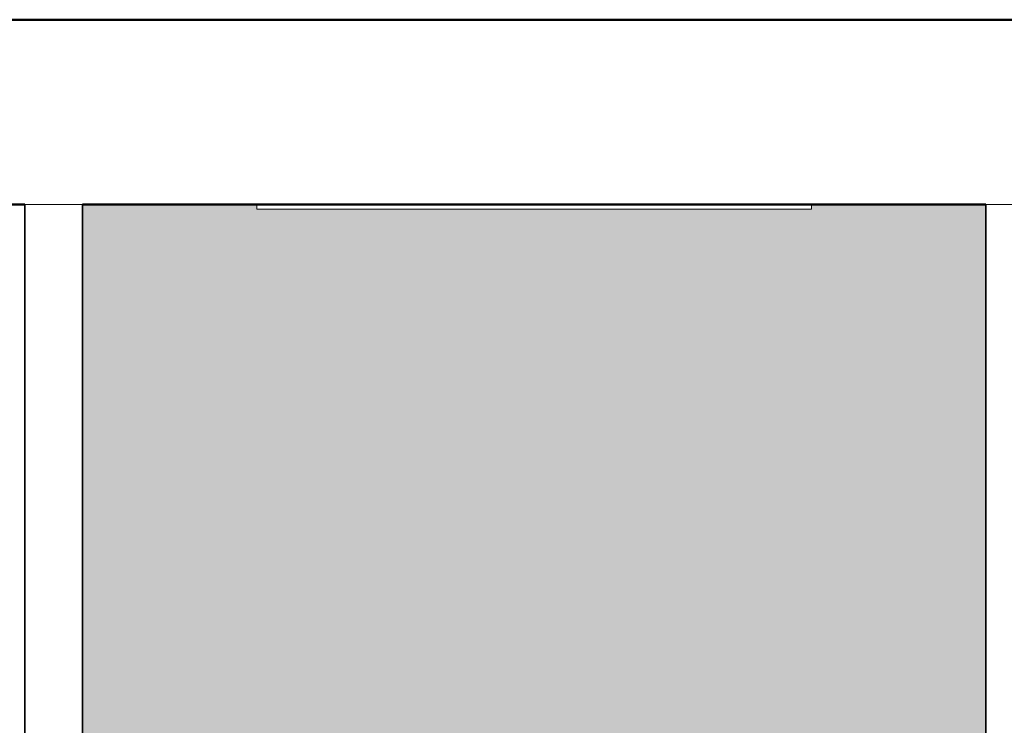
# Model space of a CAD drawing. Header units: centimetres. Extents: x -2830 to -1951, y -6 to 369.
# Tile 10 of 11: x -2347 to -2134, y 216 to 369. Entities that reach past the tile are written whole.
import ezdxf

# ---------------------------------------------------------------- set-up
doc = ezdxf.new("R2010")
doc.units = ezdxf.units.CM
for name, color, linetype, lineweight in [('Krawędzie wspólne', 250, 'Continuous', 18), ('Oprawy oświetleniowe-1', 253, 'Continuous', 18), ('Stropy-1', 90, 'Continuous', 50), ('Stropy-2', 250, 'Continuous', 18), ('Wzór powierzchni-1', 10, 'Continuous', 18), ('Ściany-1', 7, 'Continuous', 35), ('Ściany-2', 250, 'Continuous', 18)]:
    doc.layers.add(name, color=color, linetype=linetype, lineweight=lineweight)

# ---------------------------------------------------------------- blocks, each defined once
blk = doc.blocks.new('Zabudowa_szachtu - Zabudowa_szachtu-810167-Przekrój główny')
at = {"layer": 'Ściany-1'}
for p, q in [((-2138.08, 329), (-2138.08, 0)), ((-2138.08, 0), (-2124.08, 0))]:
    blk.add_line(p, q, dxfattribs=at)
at = {"layer": 'Ściany-2'}
for p, q in [((-2124.08, 329), (-2138.08, 329)), ((-2124.08, 0), (-2124.08, 329))]:
    blk.add_line(p, q, dxfattribs=at)
blk = doc.blocks.new('Wisząca_podłużna - Nowa oprawa 30_120-V2-Przekrój główny')
at = {"layer": 'Oprawy oświetleniowe-1'}
for p, q in [((-2295.83, 329), (-2295.83, 328)), ((-2175.83, 328), (-2175.83, 329)), ((-2175.83, 328), (-2295.83, 328))]:
    blk.add_line(p, q, dxfattribs=at)

msp = doc.modelspace()

# ---------------------------------------------------------------- hatches: boundary and pattern name
at = {"layer": 'Wzór powierzchni-1'}
h = msp.add_hatch(dxfattribs=at)
h.set_pattern_fill('FP_1', color=256, style=0, pattern_type=2)
h.set_pattern_definition([(0, (-2450.688, 159.5), (10.16, 2.54), [0.8382, -6.782, 0.8382, -6.782, -40.64]), (0, (-2450.688, 159.5), (10.16, 2.54), [-15.24, 0.8382, -14.402, 0.8382, -6.782, -17.78]), (0, (-2450.688, 159.5), (10.16, 2.54), [-38.1, 0.8382, -4.242, 0.8382, -11.862]), (120, (-2446.878, 160.77), (-7.279705, 7.528818), [0.8382, -6.782, 0.8382, -6.782, -40.64]), (120, (-2446.878, 160.77), (-7.279705, 7.528818), [-15.24, 0.8382, -14.402, 0.8382, -6.782, -17.78]), (120, (-2446.878, 160.77), (-7.279705, 7.528818), [-38.1, 0.8382, -4.242, 0.8382, -11.862]), (240, (-2445.608, 165.85), (-2.880295, -10.068818), [0.8382, -6.782, 0.8382, -6.782, -40.64]), (240, (-2445.608, 165.85), (-2.880295, -10.068818), [-15.24, 0.8382, -14.402, 0.8382, -6.782, -17.78]), (240, (-2445.608, 165.85), (-2.880295, -10.068818), [-38.1, 0.8382, -4.242, 0.8382, -11.862])])
h.paths.add_polyline_path([(-2305.08, 0), (-2308.72, 0.03), (-2309.86, 0.04), (-2312.17, 0), (-2307.11, 0)])
h.paths.add_polyline_path([(-2296.84, 0), (-2299.6, 0.02), (-2301.14, 0.04), (-2303.04, 0.01), (-2296.96, 0)])
h.paths.add_polyline_path([(-2332.18, 0), (-2324.55, 0), (-2324.85, 0.11), (-2325.07, 0.51), (-2324.89, 0.87), (-2324.66, 0.98), (-2324.41, 1), (-2322.41, 1), (-2310.05, 102.74), (-2309.92, 105.54), (-2310.24, 107.83), (-2310.7, 109.74), (-2311.42, 111.71), (-2311.93, 112.79), (-2312.7, 114.1), (-2313.78, 115.49), (-2315.37, 117.08), (-2326.49, 126.93), (-2330.73, 126.93), (-2328.88, 149.53), (-2328.81, 149.66), (-2328.51, 149.74), (-2328.23, 149.76), (-2281.48, 149.73), (-2281.41, 149.69), (-2281.33, 149.66), (-2281.27, 149.47), (-2279.43, 126.93), (-2283.7, 126.93), (-2295.32, 116.57), (-2296.45, 115.44), (-2296.68, 115.13), (-2297.99, 113.18), (-2298.92, 111.27), (-2299.56, 109.51), (-2299.59, 109.39), (-2300.14, 106.24), (-2300.26, 104.53), (-2300.07, 102.31), (-2287.75, 1), (-2285.58, 0.99), (-2285.43, 0.96), (-2285.26, 0.87), (-2285.19, 0.77), (-2285.08, 0.5), (-2285.3, 0.11), (-2285.61, 0), (-2241.08, 0), (-2241.08, 10), (-2243.08, 10), (-2243.08, 200), (-2240.43, 200), (-2240.43, 210.8), (-2138.08, 210.8), (-2138.08, 329), (-2175.83, 329), (-2175.83, 328), (-2295.83, 328), (-2295.83, 329), (-2333.58, 329), (-2333.58, 212.6), (-2332.18, 212.6), (-2332.18, 112.72), (-2331.52, 112.71), (-2331.39, 112.63), (-2331.33, 112.51), (-2331.3, 112.21), (-2331.3, 110.95), (-2327.64, 110.95), (-2327.39, 110.91), (-2327.16, 110.82), (-2326.97, 110.67), (-2326.82, 110.47), (-2326.72, 110.24), (-2326.69, 110), (-2326.72, 109.76), (-2326.82, 109.53), (-2326.97, 109.33), (-2327.16, 109.18), (-2327.39, 109.09), (-2327.64, 109.05), (-2331.3, 109.05), (-2331.33, 107.65), (-2331.35, 107.56), (-2331.45, 107.47), (-2331.6, 107.43), (-2332.18, 107.43), (-2332.18, 2.82)])
h.paths.add_polyline_path([(-2323.72, 0), (-2323.72, 0), (-2323.73, 0)])
h.paths.add_polyline_path([(-2307.09, 0.98), (-2305.58, 1), (-2305.55, 108.73), (-2305.54, 110.46), (-2305.55, 113.18), (-2305.56, 114.83), (-2305.58, 117.08), (-2305.58, 126.93), (-2324.95, 126.93), (-2314.34, 117.48), (-2313.16, 116.24), (-2312.47, 115.44), (-2311.23, 113.48), (-2310.36, 111.67), (-2309.65, 109.74), (-2309.19, 107.65), (-2308.96, 105.5), (-2309.09, 102.17), (-2321.4, 0.99), (-2319.45, 1), (-2317.45, 1), (-2307.37, 0.98)])
h.paths.add_polyline_path([(-2303.06, 0.98), (-2298.34, 1), (-2288.75, 1), (-2301.08, 102.43), (-2301.18, 104.94), (-2301.03, 107.21), (-2300.45, 109.78), (-2299.81, 111.71), (-2298.81, 113.72), (-2298.23, 114.6), (-2296.99, 116.24), (-2295.42, 117.85), (-2285.2, 126.93), (-2304.58, 126.93), (-2304.58, 125.33), (-2304.58, 0.99), (-2303.17, 0.98)])
h.paths.add_polyline_path([(-2332.17, 99.43), (-2332.17, 104.72), (-2331.59, 104.72), (-2331.37, 104.62), (-2331.29, 104.3), (-2331.29, 103.23), (-2328.76, 103.19), (-2328.74, 103.06), (-2328.71, 103.01), (-2328.72, 101.1), (-2328.76, 101.08), (-2328.76, 100.96), (-2331.29, 100.91), (-2331.32, 99.67), (-2331.41, 99.5), (-2331.59, 99.43)])
h.paths.add_polyline_path([(-2328.82, 149.66), (-2328.73, 149.73), (-2328.73, 149.71), (-2328.81, 149.67)])

# ---------------------------------------------------------------- linework, layer by layer
at = {"layer": 'Krawędzie wspólne'}
msp.add_line((-2333.58, 329), (-2346.08, 329), dxfattribs=at)
at = {"layer": 'Stropy-1'}
for p, q in [((-2044.08, 369), (-2775.08, 369)), ((-2413.12, 329), (-2346.08, 329)), ((-2333.58, 329), (-2138.08, 329))]:
    msp.add_line(p, q, dxfattribs=at)
at = {"layer": 'Stropy-2'}
msp.add_line((-2138.08, 329), (-2124.08, 329), dxfattribs=at)
at = {"layer": 'Ściany-1'}
for p, q in [((-2346.08, 329), (-2346.08, 0)), ((-2333.58, 0), (-2333.58, 329))]:
    msp.add_line(p, q, dxfattribs=at)

# ---------------------------------------------------------------- block references
at = {"layer": 'Oprawy oświetleniowe-1'}
msp.add_blockref('Wisząca_podłużna - Nowa oprawa 30_120-V2-Przekrój główny', (0, 0), dxfattribs=at)
at = {"layer": 'Ściany-2'}
msp.add_blockref('Zabudowa_szachtu - Zabudowa_szachtu-810167-Przekrój główny', (0, 0), dxfattribs=at)

doc.saveas('drawing.dxf')
